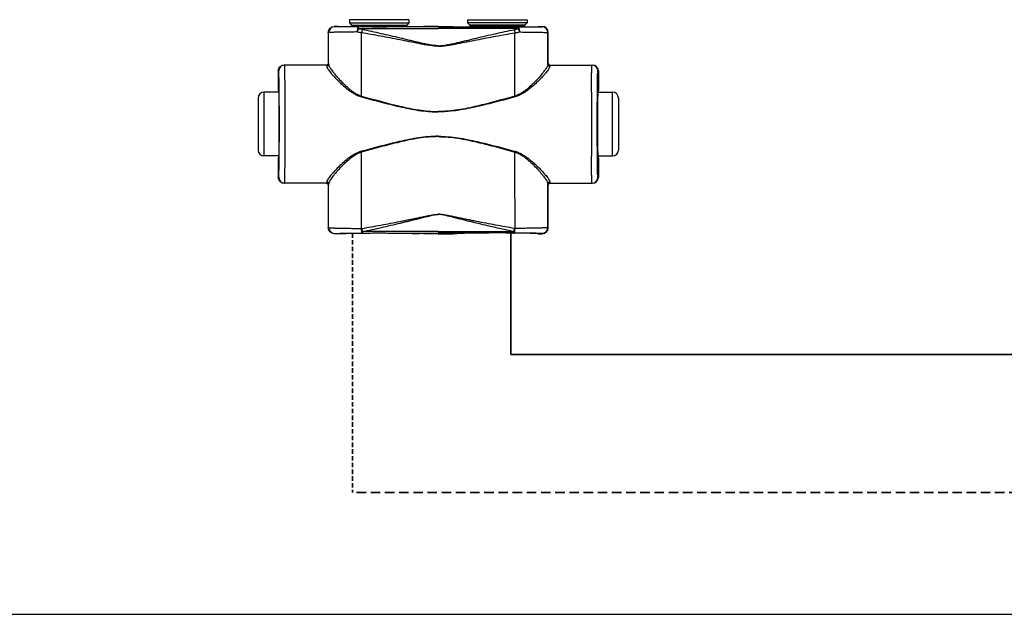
# Model space of a CAD drawing. Header units: millimetres. Extents: x 14365 to 105143, y -126377 to -22383.
# Tile 23 of 191: x 34031 to 34447, y -126377 to -126125. Entities that reach past the tile are written whole.
import ezdxf

# ---------------------------------------------------------------- set-up
doc = ezdxf.new("R2010")
doc.units = ezdxf.units.MM
doc.linetypes.add('VERDECKT', pattern=[9.525, 6.35, -3.175])
doc.linetypes.add('ČÁRKOVANÁ', pattern=[0.75, 0.5, -0.25])
for name, color, linetype, lineweight in [('UT_POTRUBI - PŘÍVOD', 1, 'Continuous', 35), ('UT_POTRUBI - ZPÁTEČKA', 5, 'ČÁRKOVANÁ', 35), ('UT_SCHÉMA_PŘÍVOD', 10, 'Continuous', 35), ('UT_SCHÉMA_ZPÁTEČKA', 172, 'VERDECKT', 35)]:
    doc.layers.add(name, color=color, linetype=linetype, lineweight=lineweight)

msp = doc.modelspace()

# ---------------------------------------------------------------- linework, layer by layer
at = {"color": 0, "linetype": 'Continuous'}
for p, q in [((34195.36, -126125.47), (34170.16, -126125.47)), ((34170.16, -126125.47), (34170.16, -126126.87)), ((34170.16, -126126.87), (34171.12, -126127.83)), ((34170.16, -126126.87), (34195.36, -126126.87)), ((34195.36, -126126.87), (34194.41, -126127.83)), ((34195.36, -126125.47), (34195.36, -126126.87)), ((34220.16, -126125.47), (34245.36, -126125.47)), ((34220.16, -126125.47), (34220.16, -126126.87)), ((34245.36, -126126.87), (34220.16, -126126.87)), ((34220.16, -126126.87), (34221.12, -126127.83)), ((34245.36, -126126.87), (34244.41, -126127.83)), ((34245.36, -126125.47), (34245.36, -126126.87)), ((34161.38, -126131), (34161.26, -126130.87)), ((34161.26, -126143.87), (34161.26, -126130.87)), ((34163.88, -126128.5), (34163.76, -126128.37)), ((34165.41, -126128.37), (34163.76, -126128.37)), ((34165.76, -126128.48), (34165.41, -126128.37)), ((34171.12, -126127.83), (34194.41, -126127.83)), ((34171.26, -126128.18), (34194.26, -126128.18)), ((34171.26, -126128.18), (34171.26, -126128.54)), ((34178.91, -126128.57), (34174.06, -126128.57)), ((34174.06, -126129.26), (34174.06, -126128.57)), ((34174.06, -126129.26), (34207.76, -126129.26)), ((34207.76, -126128.57), (34186.62, -126128.57)), ((34194.26, -126128.18), (34194.26, -126128.54)), ((34201.51, -126128.37), (34199.76, -126128.48)), ((34207.76, -126128.37), (34201.51, -126128.37)), ((34207.76, -126128.37), (34214.01, -126128.37)), ((34207.76, -126128.57), (34228.91, -126128.57)), ((34241.46, -126129.26), (34207.76, -126129.26)), ((34214.01, -126128.37), (34215.76, -126128.48)), ((34244.41, -126127.83), (34221.12, -126127.83)), ((34244.26, -126128.18), (34221.26, -126128.18)), ((34221.26, -126128.18), (34221.26, -126128.54)), ((34236.62, -126128.57), (34241.46, -126128.57)), ((34241.46, -126129.26), (34241.46, -126128.57)), ((34244.26, -126128.18), (34244.26, -126128.54)), ((34249.76, -126128.48), (34250.11, -126128.37)), ((34250.11, -126128.37), (34251.76, -126128.37)), ((34251.64, -126128.5), (34251.76, -126128.37)), ((34254.14, -126131), (34254.26, -126130.87)), ((34254.26, -126143.87), (34254.26, -126130.87)), ((34161.26, -126143.87), (34161.37, -126143.87)), ((34254.26, -126143.87), (34254.16, -126143.87)), ((34140.27, -126147.17), (34140.06, -126147.17)), ((34140.06, -126147.17), (34140.06, -126155.32)), ((34160.57, -126144.67), (34142.56, -126144.67)), ((34254.96, -126144.67), (34272.96, -126144.67)), ((34275.25, -126147.17), (34275.46, -126147.17)), ((34275.46, -126147.17), (34275.46, -126155.32)), ((34140.31, -126156.17), (34134.06, -126156.17)), ((34134.06, -126183.17), (34134.06, -126156.17)), ((34140.06, -126155.32), (34140.27, -126155.67)), ((34140.46, -126155.69), (34140.46, -126155.67)), ((34275.07, -126155.69), (34275.07, -126155.67)), ((34275.21, -126156.17), (34281.46, -126156.17)), ((34275.46, -126155.32), (34275.25, -126155.67)), ((34281.46, -126183.17), (34281.46, -126156.17)), ((34131.56, -126158.67), (34131.56, -126180.67)), ((34283.96, -126158.67), (34283.96, -126180.67)), ((34140.31, -126183.17), (34134.06, -126183.17)), ((34140.27, -126183.67), (34140.06, -126184.02)), ((34140.06, -126184.02), (34140.06, -126192.17)), ((34140.46, -126183.68), (34140.46, -126183.66)), ((34275.07, -126183.68), (34275.07, -126183.66)), ((34275.21, -126183.17), (34281.46, -126183.17)), ((34275.25, -126183.67), (34275.46, -126184.02)), ((34275.46, -126184.02), (34275.46, -126192.17)), ((34140.06, -126192.17), (34140.27, -126192.17)), ((34275.46, -126192.17), (34275.25, -126192.17)), ((34160.57, -126194.67), (34142.56, -126194.67)), ((34161.37, -126195.47), (34161.26, -126195.47)), ((34161.26, -126213.57), (34161.26, -126195.47)), ((34254.16, -126195.47), (34254.26, -126195.47)), ((34254.26, -126213.57), (34254.26, -126195.47)), ((34254.96, -126194.67), (34272.96, -126194.67)), ((34161.26, -126213.57), (34161.38, -126213.46)), ((34175.3, -126213.83), (34175.48, -126213.83)), ((34240.22, -126213.83), (34240.04, -126213.83)), ((34254.26, -126213.57), (34254.14, -126213.46)), ((34163.76, -126216.07), (34163.88, -126215.96)), ((34165.41, -126216.07), (34163.76, -126216.07)), ((34165.76, -126215.97), (34165.41, -126216.07)), ((34175.63, -126215.89), (34175.81, -126215.89)), ((34207.76, -126215.14), (34175.81, -126215.14)), ((34175.81, -126215.89), (34175.81, -126215.14)), ((34175.81, -126215.89), (34177.07, -126215.89)), ((34188.46, -126215.89), (34207.76, -126215.89)), ((34201.51, -126216.07), (34199.76, -126215.97)), ((34207.76, -126216.07), (34201.51, -126216.07)), ((34207.76, -126215.14), (34239.72, -126215.14)), ((34227.07, -126215.89), (34207.76, -126215.89)), ((34207.76, -126216.07), (34214.01, -126216.07)), ((34214.01, -126216.07), (34215.76, -126215.97)), ((34239.72, -126215.89), (34238.46, -126215.89)), ((34239.72, -126215.89), (34239.72, -126215.14)), ((34239.89, -126215.89), (34239.72, -126215.89)), ((34249.76, -126215.97), (34250.11, -126216.07)), ((34250.11, -126216.07), (34251.76, -126216.07)), ((34251.76, -126216.07), (34251.64, -126215.96))]:
    msp.add_line(p, q, dxfattribs=at)
at = {"ltscale": 8}
msp.add_line((31841.29, -126377.19), (105085.12, -126377.19), dxfattribs=at)
at = {"color": 0, "linetype": 'Continuous'}
for centre, radius, start, end in [((34163.88, -126131), 2.5, 90.0025, 179.9975), ((34170.76, -126128.18), 0.5, 0, 45), ((34194.76, -126128.18), 0.5, 135, 180), ((34220.76, -126128.18), 0.5, 0, 45), ((34244.76, -126128.18), 0.5, 135, 180), ((34251.64, -126131), 2.5, 0.0025, 89.9975), ((34160.57, -126143.87), 0.8, 270.0036, 359.9972), ((34254.96, -126143.87), 0.8, 180.0028, 269.9964), ((34142.77, -126147.17), 2.5, 90.0022, 180.0011), ((34272.75, -126147.17), 2.5, 359.9989, 89.9978), ((34134.06, -126158.67), 2.5, 90, 180), ((31700.6, -126169.67), 2442.41, 359.68325, 0.31675), ((36714.92, -126169.67), 2442.41, 179.68325, 180.31675), ((34281.46, -126158.67), 2.5, 0, 90), ((34134.06, -126180.67), 2.5, 180, 270), ((34281.46, -126180.67), 2.5, 270, 0), ((34142.77, -126192.17), 2.5, 179.9989, 269.9978), ((34272.75, -126192.17), 2.5, 270.0022, 0.0011), ((34160.57, -126195.47), 0.8, 0.0028, 89.9964), ((34254.96, -126195.47), 0.8, 90.0036, 179.9972), ((34163.88, -126213.46), 2.5, 180.0025, 269.9975), ((34251.64, -126213.46), 2.5, 270.0025, 359.9975)]:
    msp.add_arc(centre, radius, start, end, dxfattribs=at)
at = {"color": 0, "linetype": 'Continuous', "extrusion": (0, 0, -1)}
for centre, major_axis, ratio, start_param, end_param in [((34163.76, -126130.87), (-1.77, 1.77), 0.999973, -0.785384, 0.785384), ((34182.76, -126128.48), (-17, 0), 0.005236, 4.941076, 6.283185), ((34182.76, -126128.48), (-17, 0), 0.005236, 3.141593, 4.483702), ((34160.46, -126143.87), (-0.8, 0), 0.999986, -3.141593, -1.659157), ((34142.56, -126147.17), (-2.5, 0), 0.999945, 0, 1.570796), ((34140.27, -126169.67), (0, 14), 0.010472, 0, 3.141593), ((34142.56, -126192.17), (-2.5, 0), 0.999945, -1.570796, 0), ((34160.46, -126195.47), (0.8, 0), 0.999986, -1.395381, 0), ((34163.76, -126213.57), (1.77, 1.77), 0.999973, -3.926977, -2.356208), ((34182.76, -126215.97), (-17, 0), 0.005236, 0, 1.229157), ((34182.76, -126215.97), (-17, 0), 0.005236, 1.912436, 3.141593)]:
    msp.add_ellipse(centre, major_axis=major_axis, ratio=ratio, start_param=start_param, end_param=end_param, dxfattribs=at)
at = {"color": 0, "linetype": 'Continuous'}
for centre, major_axis, ratio, start_param, end_param in [((34232.76, -126128.48), (17, 0), 0.005236, 3.141593, 4.483702), ((34232.76, -126128.48), (17, 0), 0.005236, 4.941076, 6.283185), ((34251.76, -126130.87), (1.77, 1.77), 0.999973, -0.785384, 0.785384), ((34255.06, -126143.87), (0.8, 0), 0.999986, -3.141593, -1.659157), ((34272.96, -126147.17), (2.5, 0), 0.999945, 0, 1.570796), ((34275.25, -126169.67), (0, 14), 0.010472, 0, 3.141593), ((34272.96, -126192.17), (2.5, 0), 0.999945, -1.570796, 0), ((34255.06, -126195.47), (-0.8, 0), 0.999986, -1.395381, 0), ((34251.76, -126213.57), (-1.77, 1.77), 0.999973, -3.926977, -2.356208), ((34232.76, -126215.97), (17, 0), 0.005236, 1.912436, 3.141593), ((34232.76, -126215.97), (17, 0), 0.005236, 0, 1.229157)]:
    msp.add_ellipse(centre, major_axis=major_axis, ratio=ratio, start_param=start_param, end_param=end_param, dxfattribs=at)
for points, knots in [([(34173.45, -126130.68), (34172.61, -126130.69), (34171, -126130.7), (34169.04, -126130.72), (34167.57, -126130.74), (34166.57, -126130.76), (34165.64, -126130.77), (34164.79, -126130.79), (34164.03, -126130.81), (34163.35, -126130.84), (34162.78, -126130.86), (34162.36, -126130.88), (34162.07, -126130.9), (34161.89, -126130.91), (34161.74, -126130.93), (34161.62, -126130.94), (34161.52, -126130.95), (34161.45, -126130.97), (34161.41, -126130.98), (34161.39, -126130.99), (34161.38, -126131)], [0, 0, 0, 0, 0.207034, 0.39928, 0.488214, 0.57154, 0.648707, 0.71921, 0.782588, 0.838437, 0.886403, 0.926186, 0.942933, 0.957549, 0.970012, 0.98031, 0.988432, 0.994377, 0.998178, 1, 1, 1, 1]), ([(34161.39, -126144.41), (34161.39, -126143.29), (34161.39, -126138.82), (34161.39, -126134.35), (34161.38, -126131)], [0, 0, 0, 0, 0.250733, 1, 1, 1, 1]), ([(34174.06, -126128.57), (34173.36, -126128.56), (34172, -126128.56), (34170.34, -126128.56), (34169.1, -126128.55), (34168.25, -126128.55), (34167.47, -126128.54), (34166.75, -126128.54), (34166.11, -126128.54), (34165.54, -126128.53), (34165.06, -126128.53), (34164.7, -126128.52), (34164.46, -126128.52), (34164.31, -126128.51), (34164.19, -126128.51), (34164.08, -126128.51), (34164.01, -126128.51), (34163.96, -126128.5), (34163.94, -126128.5), (34163.92, -126128.5), (34163.9, -126128.5), (34163.89, -126128.5), (34163.88, -126128.5), (34163.88, -126128.5)], [0, 0, 0, 0, 0.207653, 0.400343, 0.489423, 0.572844, 0.650059, 0.720565, 0.783909, 0.839692, 0.887568, 0.927242, 0.943927, 0.958477, 0.970869, 0.981088, 0.989117, 0.992306, 0.994945, 0.997032, 0.998568, 0.999554, 1, 1, 1, 1]), ([(34174.06, -126128.57), (34173.97, -126128.57), (34173.87, -126128.68), (34173.79, -126128.81), (34173.72, -126128.96), (34173.65, -126129.19), (34173.57, -126129.5), (34173.51, -126129.86), (34173.47, -126130.26), (34173.45, -126130.54), (34173.45, -126130.68)], [0, 0, 0, 0, 0.117156, 0.161001, 0.211236, 0.330442, 0.472834, 0.634922, 0.812344, 1, 1, 1, 1]), ([(34174.06, -126129.26), (34173.94, -126129.47), (34173.71, -126129.93), (34173.53, -126130.42), (34173.45, -126130.68)], [0, 0, 0, 0, 0.464895, 1, 1, 1, 1]), ([(34175.31, -126131.04), (34175.15, -126131.02), (34174.52, -126130.93), (34173.9, -126130.8), (34173.45, -126130.68)], [0, 0, 0, 0, 0.252579, 1, 1, 1, 1]), ([(34175.63, -126129.71), (34175.5, -126129.68), (34174.97, -126129.56), (34174.44, -126129.4), (34174.06, -126129.26)], [0, 0, 0, 0, 0.253704, 1, 1, 1, 1]), ([(34175.63, -126129.71), (34175.57, -126129.91), (34175.45, -126130.35), (34175.35, -126130.8), (34175.31, -126131.04)], [0, 0, 0, 0, 0.464569, 1, 1, 1, 1]), ([(34207.76, -126136.68), (34207.76, -126136.68), (34207.07, -126136.68), (34205.69, -126136.6), (34203.64, -126136.32), (34201.6, -126135.97), (34198.89, -126135.47), (34195.52, -126134.8), (34191.47, -126134.01), (34187.43, -126133.22), (34183.39, -126132.46), (34179.35, -126131.73), (34176.66, -126131.27), (34175.31, -126131.04)], [0.5000015, 0.5000015, 0.5000015, 0.5000015, 0.500002, 0.5313979, 0.5627848, 0.5941575, 0.6255147, 0.6881766, 0.7507583, 0.8132458, 0.8756245, 0.9378805, 1, 1, 1, 1]), ([(34175.32, -126157.82), (34175.32, -126155.58), (34175.32, -126146.65), (34175.31, -126137.73), (34175.31, -126131.04)], [0, 0, 0, 0, 0.250952, 1, 1, 1, 1]), ([(34207.76, -126136.5), (34207.76, -126136.5), (34207.42, -126136.5), (34206.73, -126136.48), (34205.35, -126136.34), (34203.65, -126136.06), (34201.63, -126135.64), (34199.62, -126135.18), (34197.61, -126134.71), (34194.94, -126134.07), (34191.6, -126133.27), (34187.61, -126132.33), (34183.61, -126131.41), (34179.63, -126130.53), (34176.96, -126129.98), (34175.63, -126129.71)], [0.499995, 0.499995, 0.499995, 0.499995, 0.4999958, 0.5157333, 0.5314718, 0.5629204, 0.5943483, 0.6257534, 0.6571339, 0.6884877, 0.7511054, 0.813586, 0.8759088, 0.9380534, 1, 1, 1, 1]), ([(34186.62, -126128.57), (34185.98, -126128.57), (34184.69, -126128.59), (34182.76, -126128.61), (34180.83, -126128.59), (34179.55, -126128.57), (34178.91, -126128.57)], [0, 0, 0, 0, 0.248355, 0.5, 0.751645, 1, 1, 1, 1]), ([(34207.76, -126136.5), (34207.76, -126136.5), (34208.11, -126136.5), (34208.8, -126136.48), (34210.17, -126136.34), (34211.87, -126136.06), (34213.89, -126135.64), (34215.91, -126135.18), (34217.91, -126134.71), (34220.59, -126134.07), (34223.92, -126133.27), (34227.92, -126132.33), (34231.91, -126131.41), (34235.9, -126130.53), (34238.56, -126129.98), (34239.89, -126129.71)], [0.499995, 0.499995, 0.499995, 0.499995, 0.4999958, 0.5157333, 0.5314718, 0.5629204, 0.5943483, 0.6257534, 0.6571339, 0.6884877, 0.7511054, 0.813586, 0.8759088, 0.9380534, 1, 1, 1, 1]), ([(34207.76, -126136.68), (34207.76, -126136.68), (34208.45, -126136.68), (34209.83, -126136.6), (34211.88, -126136.32), (34213.92, -126135.97), (34216.63, -126135.47), (34220.01, -126134.8), (34224.05, -126134.01), (34228.1, -126133.22), (34232.14, -126132.46), (34236.17, -126131.73), (34238.87, -126131.27), (34240.21, -126131.04)], [0.5000015, 0.5000015, 0.5000015, 0.5000015, 0.500002, 0.5313979, 0.5627848, 0.5941575, 0.6255147, 0.6881766, 0.7507583, 0.8132458, 0.8756245, 0.9378805, 1, 1, 1, 1]), ([(34228.91, -126128.57), (34229.55, -126128.57), (34230.83, -126128.59), (34232.76, -126128.61), (34234.69, -126128.59), (34235.98, -126128.57), (34236.62, -126128.57)], [0, 0, 0, 0, 0.248355, 0.5, 0.751645, 1, 1, 1, 1]), ([(34239.89, -126129.71), (34240.03, -126129.68), (34240.56, -126129.56), (34241.08, -126129.4), (34241.46, -126129.26)], [0, 0, 0, 0, 0.253704, 1, 1, 1, 1]), ([(34239.89, -126129.71), (34239.95, -126129.91), (34240.07, -126130.35), (34240.17, -126130.8), (34240.21, -126131.04)], [0, 0, 0, 0, 0.464569, 1, 1, 1, 1]), ([(34240.2, -126157.82), (34240.2, -126155.58), (34240.2, -126146.65), (34240.21, -126137.73), (34240.21, -126131.04)], [0, 0, 0, 0, 0.250952, 1, 1, 1, 1]), ([(34240.21, -126131.04), (34240.37, -126131.02), (34241, -126130.93), (34241.62, -126130.8), (34242.08, -126130.68)], [0, 0, 0, 0, 0.252579, 1, 1, 1, 1]), ([(34241.46, -126128.57), (34242.17, -126128.56), (34243.53, -126128.56), (34245.19, -126128.56), (34246.42, -126128.55), (34247.27, -126128.55), (34248.06, -126128.54), (34248.77, -126128.54), (34249.42, -126128.54), (34249.98, -126128.53), (34250.47, -126128.53), (34250.82, -126128.52), (34251.06, -126128.52), (34251.21, -126128.51), (34251.34, -126128.51), (34251.44, -126128.51), (34251.51, -126128.51), (34251.56, -126128.5), (34251.59, -126128.5), (34251.61, -126128.5), (34251.62, -126128.5), (34251.63, -126128.5), (34251.64, -126128.5), (34251.64, -126128.5)], [0, 0, 0, 0, 0.207653, 0.400343, 0.489423, 0.572844, 0.650059, 0.720565, 0.783909, 0.839692, 0.887568, 0.927242, 0.943927, 0.958477, 0.970869, 0.981088, 0.989117, 0.992306, 0.994945, 0.997032, 0.998568, 0.999554, 1, 1, 1, 1]), ([(34241.46, -126128.57), (34241.55, -126128.57), (34241.65, -126128.68), (34241.73, -126128.81), (34241.8, -126128.96), (34241.88, -126129.19), (34241.95, -126129.5), (34242.01, -126129.86), (34242.06, -126130.26), (34242.07, -126130.54), (34242.08, -126130.68)], [0, 0, 0, 0, 0.117156, 0.161001, 0.211236, 0.330442, 0.472834, 0.634922, 0.812344, 1, 1, 1, 1]), ([(34241.46, -126129.26), (34241.59, -126129.47), (34241.82, -126129.93), (34241.99, -126130.42), (34242.08, -126130.68)], [0, 0, 0, 0, 0.464895, 1, 1, 1, 1]), ([(34242.08, -126130.68), (34242.91, -126130.69), (34244.52, -126130.7), (34246.48, -126130.72), (34247.95, -126130.74), (34248.95, -126130.76), (34249.88, -126130.77), (34250.73, -126130.79), (34251.5, -126130.81), (34252.17, -126130.84), (34252.75, -126130.86), (34253.17, -126130.88), (34253.45, -126130.9), (34253.63, -126130.91), (34253.78, -126130.93), (34253.9, -126130.94), (34254, -126130.95), (34254.07, -126130.97), (34254.11, -126130.98), (34254.14, -126130.99), (34254.14, -126131)], [0, 0, 0, 0, 0.207034, 0.39928, 0.488214, 0.57154, 0.648707, 0.71921, 0.782588, 0.838437, 0.886403, 0.926186, 0.942933, 0.957549, 0.970012, 0.98031, 0.988432, 0.994377, 0.998178, 1, 1, 1, 1]), ([(34254.13, -126144.41), (34254.13, -126143.29), (34254.13, -126138.82), (34254.14, -126134.35), (34254.14, -126131)], [0, 0, 0, 0, 0.250733, 1, 1, 1, 1]), ([(34161.37, -126143.87), (34161.37, -126143.87), (34161.37, -126143.88), (34161.37, -126143.88), (34161.37, -126143.89), (34161.37, -126143.92), (34161.38, -126143.96), (34161.38, -126144.01), (34161.38, -126144.09), (34161.39, -126144.18), (34161.39, -126144.29), (34161.39, -126144.37), (34161.39, -126144.41)], [0, 0, 0, 0, 0.005057, 0.017214, 0.037015, 0.06455, 0.142921, 0.252392, 0.392925, 0.564459, 0.766871, 1, 1, 1, 1]), ([(34254.16, -126143.87), (34254.16, -126143.87), (34254.15, -126143.88), (34254.15, -126143.88), (34254.15, -126143.89), (34254.15, -126143.92), (34254.15, -126143.96), (34254.14, -126144.01), (34254.14, -126144.09), (34254.14, -126144.18), (34254.13, -126144.29), (34254.13, -126144.37), (34254.13, -126144.41)], [0, 0, 0, 0, 0.005057, 0.017214, 0.037015, 0.06455, 0.142921, 0.252392, 0.392925, 0.564459, 0.766871, 1, 1, 1, 1]), ([(34140.46, -126155.67), (34140.45, -126155.04), (34140.44, -126153.85), (34140.42, -126152.41), (34140.41, -126151.36), (34140.4, -126150.65), (34140.39, -126150.01), (34140.37, -126149.43), (34140.36, -126148.91), (34140.35, -126148.46), (34140.34, -126148.08), (34140.33, -126147.8), (34140.32, -126147.61), (34140.31, -126147.5), (34140.3, -126147.4), (34140.3, -126147.32), (34140.29, -126147.26), (34140.29, -126147.21), (34140.28, -126147.19), (34140.28, -126147.17), (34140.27, -126147.17)], [0, 0, 0, 0, 0.221931, 0.420259, 0.509783, 0.592499, 0.668149, 0.736495, 0.797321, 0.850436, 0.895675, 0.932895, 0.948462, 0.961984, 0.973451, 0.982856, 0.990196, 0.99547, 0.998697, 1, 1, 1, 1]), ([(34142.97, -126156.17), (34142.96, -126155.33), (34142.95, -126153.74), (34142.94, -126151.8), (34142.92, -126150.38), (34142.91, -126149.43), (34142.9, -126148.55), (34142.88, -126147.76), (34142.87, -126147.06), (34142.86, -126146.44), (34142.85, -126145.92), (34142.83, -126145.54), (34142.82, -126145.28), (34142.82, -126145.12), (34142.81, -126144.99), (34142.8, -126144.88), (34142.79, -126144.79), (34142.79, -126144.73), (34142.78, -126144.69), (34142.78, -126144.68), (34142.77, -126144.67), (34142.77, -126144.67)], [0, 0, 0, 0, 0.218984, 0.416191, 0.505653, 0.588551, 0.664564, 0.733396, 0.794781, 0.848478, 0.894279, 0.932006, 0.947796, 0.961515, 0.973152, 0.982695, 0.990138, 0.995479, 0.998726, 0.999584, 1, 1, 1, 1]), ([(34160.57, -126144.67), (34160.57, -126144.67), (34160.57, -126144.68), (34160.57, -126144.68), (34160.57, -126144.69), (34160.57, -126144.72), (34160.58, -126144.75), (34160.58, -126144.81), (34160.58, -126144.88), (34160.59, -126144.97), (34160.59, -126145.08), (34160.59, -126145.15), (34160.59, -126145.19)], [0, 0, 0, 0, 0.005122, 0.017304, 0.037118, 0.064661, 0.143035, 0.252499, 0.393016, 0.564526, 0.766907, 1, 1, 1, 1]), ([(34161.39, -126144.41), (34161.39, -126144.51), (34161.35, -126144.72), (34161.17, -126144.98), (34160.91, -126145.15), (34160.7, -126145.19), (34160.59, -126145.19)], [0, 0, 0, 0, 0.247572, 0.496581, 0.747591, 1, 1, 1, 1]), ([(34160.59, -126145.19), (34160.6, -126145.26), (34160.62, -126145.4), (34160.69, -126145.62), (34160.8, -126145.87), (34161.01, -126146.26), (34161.37, -126146.8), (34161.9, -126147.5), (34162.54, -126148.29), (34163.57, -126149.47), (34165.08, -126151.05), (34167.12, -126153.02), (34169.03, -126154.66), (34170.73, -126155.92), (34172.58, -126157.13), (34174.13, -126157.86), (34175.22, -126158.15)], [0, 0, 0, 0, 0.009694, 0.02127, 0.034861, 0.050494, 0.087694, 0.13227, 0.183417, 0.240322, 0.368483, 0.511765, 0.666448, 0.747227, 0.829948, 1, 1, 1, 1]), ([(34161.39, -126144.41), (34161.4, -126144.48), (34161.42, -126144.62), (34161.48, -126144.86), (34161.59, -126145.11), (34161.79, -126145.52), (34162.12, -126146.08), (34162.62, -126146.81), (34163.23, -126147.62), (34164.2, -126148.83), (34165.62, -126150.45), (34167.55, -126152.47), (34169.36, -126154.16), (34170.98, -126155.48), (34172.76, -126156.74), (34174.26, -126157.51), (34175.32, -126157.82)], [0, 0, 0, 0, 0.010286, 0.022433, 0.036551, 0.052653, 0.090607, 0.135698, 0.187142, 0.244158, 0.372094, 0.514728, 0.6685, 0.748767, 0.830965, 1, 1, 1, 1]), ([(34254.13, -126144.41), (34254.13, -126144.48), (34254.11, -126144.62), (34254.04, -126144.86), (34253.94, -126145.11), (34253.74, -126145.52), (34253.4, -126146.08), (34252.9, -126146.81), (34252.29, -126147.62), (34251.32, -126148.83), (34249.9, -126150.45), (34247.97, -126152.47), (34246.16, -126154.16), (34244.54, -126155.48), (34242.76, -126156.74), (34241.27, -126157.51), (34240.2, -126157.82)], [0, 0, 0, 0, 0.010286, 0.022433, 0.036551, 0.052653, 0.090607, 0.135698, 0.187142, 0.244158, 0.372094, 0.514728, 0.6685, 0.748767, 0.830965, 1, 1, 1, 1]), ([(34254.93, -126145.19), (34254.93, -126145.26), (34254.91, -126145.4), (34254.83, -126145.62), (34254.72, -126145.87), (34254.51, -126146.26), (34254.16, -126146.8), (34253.63, -126147.5), (34252.98, -126148.29), (34251.95, -126149.47), (34250.45, -126151.05), (34248.41, -126153.02), (34246.49, -126154.66), (34244.8, -126155.92), (34242.94, -126157.13), (34241.4, -126157.86), (34240.3, -126158.15)], [0, 0, 0, 0, 0.009694, 0.02127, 0.034861, 0.050494, 0.087694, 0.13227, 0.183417, 0.240322, 0.368483, 0.511765, 0.666448, 0.747227, 0.829948, 1, 1, 1, 1]), ([(34254.13, -126144.41), (34254.13, -126144.51), (34254.17, -126144.72), (34254.35, -126144.98), (34254.62, -126145.15), (34254.83, -126145.19), (34254.93, -126145.19)], [0, 0, 0, 0, 0.247572, 0.496581, 0.747591, 1, 1, 1, 1]), ([(34254.96, -126144.67), (34254.96, -126144.67), (34254.95, -126144.68), (34254.95, -126144.68), (34254.95, -126144.69), (34254.95, -126144.72), (34254.95, -126144.75), (34254.94, -126144.81), (34254.94, -126144.88), (34254.94, -126144.97), (34254.93, -126145.08), (34254.93, -126145.15), (34254.93, -126145.19)], [0, 0, 0, 0, 0.005122, 0.017304, 0.037118, 0.064661, 0.143035, 0.252499, 0.393016, 0.564526, 0.766907, 1, 1, 1, 1]), ([(34272.55, -126156.17), (34272.56, -126155.33), (34272.57, -126153.74), (34272.59, -126151.8), (34272.6, -126150.38), (34272.61, -126149.43), (34272.63, -126148.55), (34272.64, -126147.76), (34272.65, -126147.06), (34272.66, -126146.44), (34272.68, -126145.92), (34272.69, -126145.54), (34272.7, -126145.28), (34272.71, -126145.12), (34272.71, -126144.99), (34272.72, -126144.88), (34272.73, -126144.79), (34272.74, -126144.73), (34272.74, -126144.69), (34272.75, -126144.68), (34272.75, -126144.67), (34272.75, -126144.67)], [0, 0, 0, 0, 0.218984, 0.416191, 0.505653, 0.588551, 0.664564, 0.733396, 0.794781, 0.848478, 0.894279, 0.932006, 0.947796, 0.961515, 0.973152, 0.982695, 0.990138, 0.995479, 0.998726, 0.999584, 1, 1, 1, 1]), ([(34275.07, -126155.67), (34275.07, -126155.04), (34275.08, -126153.85), (34275.1, -126152.41), (34275.11, -126151.36), (34275.13, -126150.65), (34275.14, -126150.01), (34275.15, -126149.43), (34275.16, -126148.91), (34275.17, -126148.46), (34275.19, -126148.08), (34275.2, -126147.8), (34275.21, -126147.61), (34275.21, -126147.5), (34275.22, -126147.4), (34275.22, -126147.32), (34275.23, -126147.26), (34275.24, -126147.21), (34275.24, -126147.19), (34275.25, -126147.17), (34275.25, -126147.17)], [0, 0, 0, 0, 0.221931, 0.420259, 0.509783, 0.592499, 0.668149, 0.736495, 0.797321, 0.850436, 0.895675, 0.932895, 0.948462, 0.961984, 0.973451, 0.982856, 0.990196, 0.99547, 0.998697, 1, 1, 1, 1]), ([(34140.46, -126183.66), (34140.47, -126181.47), (34140.5, -126176.81), (34140.51, -126169.68), (34140.5, -126162.54), (34140.47, -126157.88), (34140.46, -126155.69)], [0, 0, 0, 0, 0.235226, 0.499987, 0.764754, 1, 1, 1, 1]), ([(34275.07, -126183.66), (34275.05, -126181.47), (34275.02, -126176.81), (34275.01, -126169.68), (34275.02, -126162.54), (34275.05, -126157.88), (34275.07, -126155.69)], [0, 0, 0, 0, 0.235226, 0.499987, 0.764754, 1, 1, 1, 1]), ([(34175.32, -126157.82), (34175.32, -126157.85), (34175.28, -126157.96), (34175.25, -126158.07), (34175.22, -126158.15)], [0, 0, 0, 0, 0.258378, 1, 1, 1, 1]), ([(34175.22, -126158.15), (34177.88, -126158.87), (34181.89, -126159.94), (34187.24, -126161.31), (34191.28, -126162.28), (34195.35, -126163.16), (34199.45, -126163.89), (34202.9, -126164.3), (34205.68, -126164.48), (34207.07, -126164.51), (34207.76, -126164.51), (34207.76, -126164.51)], [0, 0, 0, 0, 0.1245061, 0.1869228, 0.2494269, 0.3120016, 0.3746311, 0.4372993, 0.4686472, 0.4999998, 0.5, 0.5, 0.5, 0.5]), ([(34175.32, -126157.82), (34177.98, -126158.56), (34181.96, -126159.66), (34187.3, -126161.07), (34191.32, -126162.07), (34195.38, -126162.97), (34199.47, -126163.72), (34202.91, -126164.15), (34205.68, -126164.33), (34207.07, -126164.36), (34207.76, -126164.36), (34207.76, -126164.36)], [0, 0, 0, 0, 0.1244767, 0.1868883, 0.2493924, 0.3119715, 0.3746087, 0.437287, 0.4686409, 0.4999998, 0.5, 0.5, 0.5, 0.5]), ([(34240.2, -126157.82), (34237.55, -126158.56), (34233.56, -126159.66), (34228.23, -126161.07), (34224.2, -126162.07), (34220.15, -126162.97), (34216.06, -126163.72), (34212.61, -126164.15), (34209.84, -126164.33), (34208.46, -126164.36), (34207.76, -126164.36), (34207.76, -126164.36)], [0, 0, 0, 0, 0.1244767, 0.1868883, 0.2493924, 0.3119715, 0.3746087, 0.437287, 0.4686409, 0.4999998, 0.5, 0.5, 0.5, 0.5]), ([(34240.3, -126158.15), (34237.64, -126158.87), (34233.64, -126159.94), (34228.28, -126161.31), (34224.24, -126162.28), (34220.17, -126163.16), (34216.07, -126163.89), (34212.62, -126164.3), (34209.85, -126164.48), (34208.46, -126164.51), (34207.76, -126164.51), (34207.76, -126164.51)], [0, 0, 0, 0, 0.1245061, 0.1869228, 0.2494269, 0.3120016, 0.3746311, 0.4372993, 0.4686472, 0.4999998, 0.5, 0.5, 0.5, 0.5]), ([(34240.2, -126157.82), (34240.21, -126157.85), (34240.24, -126157.96), (34240.28, -126158.07), (34240.3, -126158.15)], [0, 0, 0, 0, 0.258378, 1, 1, 1, 1]), ([(34207.76, -126174.84), (34206.37, -126174.84), (34203.59, -126174.96), (34199.45, -126175.46), (34195.35, -126176.19), (34191.28, -126177.07), (34187.24, -126178.04), (34181.89, -126179.41), (34177.88, -126180.48), (34175.22, -126181.2)], [0.5, 0.5, 0.5, 0.5, 0.5626889, 0.6253582, 0.6879892, 0.7505657, 0.8130716, 0.8754902, 1, 1, 1, 1]), ([(34207.76, -126174.99), (34206.37, -126174.99), (34203.6, -126175.11), (34199.47, -126175.63), (34195.38, -126176.38), (34191.32, -126177.28), (34187.3, -126178.28), (34181.96, -126179.69), (34177.98, -126180.79), (34175.32, -126181.53)], [0.5, 0.5, 0.5, 0.5, 0.5627005, 0.6253799, 0.6880187, 0.7505997, 0.8131057, 0.8755193, 1, 1, 1, 1]), ([(34207.76, -126174.84), (34209.15, -126174.84), (34211.93, -126174.96), (34216.07, -126175.46), (34220.17, -126176.19), (34224.24, -126177.07), (34228.28, -126178.04), (34233.64, -126179.41), (34237.64, -126180.48), (34240.3, -126181.2)], [0.5, 0.5, 0.5, 0.5, 0.5626889, 0.6253582, 0.6879892, 0.7505657, 0.8130716, 0.8754902, 1, 1, 1, 1]), ([(34207.76, -126174.99), (34209.15, -126174.99), (34211.92, -126175.11), (34216.06, -126175.63), (34220.15, -126176.38), (34224.2, -126177.28), (34228.23, -126178.28), (34233.56, -126179.69), (34237.55, -126180.79), (34240.2, -126181.53)], [0.5, 0.5, 0.5, 0.5, 0.5627005, 0.6253799, 0.6880187, 0.7505997, 0.8131057, 0.8755193, 1, 1, 1, 1]), ([(34175.22, -126181.2), (34174.13, -126181.49), (34172.58, -126182.22), (34170.73, -126183.43), (34169.03, -126184.69), (34167.12, -126186.33), (34165.08, -126188.3), (34163.57, -126189.88), (34162.54, -126191.06), (34161.9, -126191.84), (34161.37, -126192.55), (34161.01, -126193.09), (34160.8, -126193.48), (34160.69, -126193.73), (34160.62, -126193.95), (34160.6, -126194.09), (34160.59, -126194.16)], [0, 0, 0, 0, 0.170052, 0.252774, 0.333553, 0.488235, 0.631517, 0.759678, 0.816583, 0.86773, 0.912306, 0.949506, 0.965139, 0.978731, 0.990306, 1, 1, 1, 1]), ([(34175.32, -126181.53), (34174.26, -126181.84), (34172.76, -126182.61), (34170.98, -126183.87), (34169.36, -126185.18), (34167.55, -126186.88), (34165.62, -126188.89), (34164.2, -126190.52), (34163.23, -126191.73), (34162.62, -126192.54), (34162.12, -126193.27), (34161.79, -126193.83), (34161.59, -126194.23), (34161.48, -126194.49), (34161.42, -126194.72), (34161.4, -126194.87), (34161.39, -126194.94)], [0, 0, 0, 0, 0.169036, 0.251233, 0.3315, 0.485272, 0.627906, 0.755842, 0.812858, 0.864302, 0.909393, 0.947347, 0.963449, 0.977567, 0.989714, 1, 1, 1, 1]), ([(34175.32, -126181.53), (34175.32, -126181.5), (34175.28, -126181.39), (34175.25, -126181.28), (34175.22, -126181.2)], [0, 0, 0, 0, 0.258378, 1, 1, 1, 1]), ([(34175.3, -126213.83), (34175.31, -126211.15), (34175.32, -126200.39), (34175.32, -126189.62), (34175.32, -126181.53)], [0, 0, 0, 0, 0.248459, 1, 1, 1, 1]), ([(34240.2, -126181.53), (34240.21, -126181.5), (34240.24, -126181.39), (34240.28, -126181.28), (34240.3, -126181.2)], [0, 0, 0, 0, 0.258378, 1, 1, 1, 1]), ([(34240.2, -126181.53), (34241.27, -126181.84), (34242.76, -126182.61), (34244.54, -126183.87), (34246.16, -126185.18), (34247.97, -126186.88), (34249.9, -126188.89), (34251.32, -126190.52), (34252.29, -126191.73), (34252.9, -126192.54), (34253.4, -126193.27), (34253.74, -126193.83), (34253.94, -126194.23), (34254.04, -126194.49), (34254.11, -126194.72), (34254.13, -126194.87), (34254.13, -126194.94)], [0, 0, 0, 0, 0.169036, 0.251233, 0.3315, 0.485272, 0.627906, 0.755842, 0.812858, 0.864302, 0.909393, 0.947347, 0.963449, 0.977567, 0.989714, 1, 1, 1, 1]), ([(34240.22, -126213.83), (34240.22, -126211.15), (34240.21, -126200.39), (34240.2, -126189.62), (34240.2, -126181.53)], [0, 0, 0, 0, 0.248459, 1, 1, 1, 1]), ([(34240.3, -126181.2), (34241.4, -126181.49), (34242.94, -126182.22), (34244.8, -126183.43), (34246.49, -126184.69), (34248.41, -126186.33), (34250.45, -126188.3), (34251.95, -126189.88), (34252.98, -126191.06), (34253.63, -126191.84), (34254.16, -126192.55), (34254.51, -126193.09), (34254.72, -126193.48), (34254.83, -126193.73), (34254.91, -126193.95), (34254.93, -126194.09), (34254.93, -126194.16)], [0, 0, 0, 0, 0.170052, 0.252774, 0.333553, 0.488235, 0.631517, 0.759678, 0.816583, 0.86773, 0.912306, 0.949506, 0.965139, 0.978731, 0.990306, 1, 1, 1, 1]), ([(34140.27, -126192.17), (34140.28, -126192.17), (34140.28, -126192.16), (34140.29, -126192.13), (34140.29, -126192.09), (34140.3, -126192.03), (34140.3, -126191.95), (34140.31, -126191.85), (34140.32, -126191.73), (34140.33, -126191.55), (34140.34, -126191.27), (34140.35, -126190.88), (34140.36, -126190.43), (34140.37, -126189.92), (34140.39, -126189.34), (34140.4, -126188.69), (34140.41, -126187.99), (34140.42, -126186.94), (34140.44, -126185.5), (34140.45, -126184.3), (34140.46, -126183.68)], [0, 0, 0, 0, 0.001303, 0.00453, 0.009804, 0.017144, 0.026549, 0.038016, 0.051538, 0.067105, 0.104325, 0.149564, 0.202679, 0.263505, 0.331851, 0.407501, 0.490217, 0.579741, 0.778069, 1, 1, 1, 1]), ([(34142.77, -126194.67), (34142.77, -126194.67), (34142.78, -126194.67), (34142.78, -126194.65), (34142.79, -126194.62), (34142.79, -126194.56), (34142.8, -126194.47), (34142.81, -126194.36), (34142.82, -126194.23), (34142.82, -126194.07), (34142.83, -126193.81), (34142.85, -126193.43), (34142.86, -126192.91), (34142.87, -126192.29), (34142.88, -126191.58), (34142.9, -126190.79), (34142.91, -126189.92), (34142.92, -126188.97), (34142.94, -126187.55), (34142.95, -126185.61), (34142.96, -126184.02), (34142.97, -126183.18)], [0, 0, 0, 0, 0.000416, 0.001274, 0.004521, 0.009862, 0.017305, 0.026849, 0.038485, 0.052204, 0.067994, 0.105721, 0.151522, 0.205219, 0.266604, 0.335437, 0.411449, 0.494347, 0.58381, 0.781016, 1, 1, 1, 1]), ([(34272.75, -126194.67), (34272.75, -126194.67), (34272.75, -126194.67), (34272.74, -126194.65), (34272.74, -126194.62), (34272.73, -126194.56), (34272.72, -126194.47), (34272.71, -126194.36), (34272.71, -126194.23), (34272.7, -126194.07), (34272.69, -126193.81), (34272.68, -126193.43), (34272.66, -126192.91), (34272.65, -126192.29), (34272.64, -126191.58), (34272.63, -126190.79), (34272.61, -126189.92), (34272.6, -126188.97), (34272.59, -126187.55), (34272.57, -126185.61), (34272.56, -126184.02), (34272.55, -126183.18)], [0, 0, 0, 0, 0.000416, 0.001274, 0.004521, 0.009862, 0.017305, 0.026849, 0.038485, 0.052204, 0.067994, 0.105721, 0.151522, 0.205219, 0.266604, 0.335437, 0.411449, 0.494347, 0.58381, 0.781016, 1, 1, 1, 1]), ([(34275.25, -126192.17), (34275.25, -126192.17), (34275.24, -126192.16), (34275.24, -126192.13), (34275.23, -126192.09), (34275.22, -126192.03), (34275.22, -126191.95), (34275.21, -126191.85), (34275.21, -126191.73), (34275.2, -126191.55), (34275.19, -126191.27), (34275.17, -126190.88), (34275.16, -126190.43), (34275.15, -126189.92), (34275.14, -126189.34), (34275.13, -126188.69), (34275.11, -126187.99), (34275.1, -126186.94), (34275.08, -126185.5), (34275.07, -126184.3), (34275.07, -126183.68)], [0, 0, 0, 0, 0.001303, 0.00453, 0.009804, 0.017144, 0.026549, 0.038016, 0.051538, 0.067105, 0.104325, 0.149564, 0.202679, 0.263505, 0.331851, 0.407501, 0.490217, 0.579741, 0.778069, 1, 1, 1, 1]), ([(34160.59, -126194.16), (34160.59, -126194.2), (34160.59, -126194.27), (34160.59, -126194.38), (34160.58, -126194.47), (34160.58, -126194.54), (34160.58, -126194.6), (34160.57, -126194.63), (34160.57, -126194.65), (34160.57, -126194.66), (34160.57, -126194.67), (34160.57, -126194.67), (34160.57, -126194.67)], [0, 0, 0, 0, 0.233093, 0.435474, 0.606984, 0.747501, 0.856965, 0.935339, 0.962882, 0.982696, 0.994878, 1, 1, 1, 1]), ([(34161.39, -126194.94), (34161.39, -126194.84), (34161.35, -126194.63), (34161.17, -126194.37), (34160.91, -126194.2), (34160.7, -126194.16), (34160.59, -126194.16)], [0, 0, 0, 0, 0.247572, 0.496581, 0.747591, 1, 1, 1, 1]), ([(34161.39, -126194.94), (34161.39, -126194.98), (34161.39, -126195.06), (34161.39, -126195.17), (34161.38, -126195.26), (34161.38, -126195.33), (34161.38, -126195.39), (34161.37, -126195.43), (34161.37, -126195.45), (34161.37, -126195.46), (34161.37, -126195.47), (34161.37, -126195.47), (34161.37, -126195.47)], [0, 0, 0, 0, 0.23313, 0.435541, 0.607074, 0.747608, 0.857079, 0.93545, 0.962985, 0.982786, 0.994943, 1, 1, 1, 1]), ([(34161.38, -126213.46), (34161.38, -126211.92), (34161.39, -126205.75), (34161.39, -126199.58), (34161.39, -126194.94)], [0, 0, 0, 0, 0.248801, 1, 1, 1, 1]), ([(34254.13, -126194.94), (34254.13, -126194.84), (34254.17, -126194.63), (34254.35, -126194.37), (34254.62, -126194.2), (34254.83, -126194.16), (34254.93, -126194.16)], [0, 0, 0, 0, 0.247572, 0.496581, 0.747591, 1, 1, 1, 1]), ([(34254.14, -126213.46), (34254.14, -126211.92), (34254.14, -126205.75), (34254.13, -126199.58), (34254.13, -126194.94)], [0, 0, 0, 0, 0.248801, 1, 1, 1, 1]), ([(34254.13, -126194.94), (34254.13, -126194.98), (34254.13, -126195.06), (34254.14, -126195.17), (34254.14, -126195.26), (34254.14, -126195.33), (34254.15, -126195.39), (34254.15, -126195.43), (34254.15, -126195.45), (34254.15, -126195.46), (34254.15, -126195.47), (34254.16, -126195.47), (34254.16, -126195.47)], [0, 0, 0, 0, 0.23313, 0.435541, 0.607074, 0.747608, 0.857079, 0.93545, 0.962985, 0.982786, 0.994943, 1, 1, 1, 1]), ([(34254.93, -126194.16), (34254.93, -126194.2), (34254.93, -126194.27), (34254.94, -126194.38), (34254.94, -126194.47), (34254.94, -126194.54), (34254.95, -126194.6), (34254.95, -126194.63), (34254.95, -126194.65), (34254.95, -126194.66), (34254.95, -126194.67), (34254.96, -126194.67), (34254.96, -126194.67)], [0, 0, 0, 0, 0.233093, 0.435474, 0.606984, 0.747501, 0.856965, 0.935339, 0.962882, 0.982696, 0.994878, 1, 1, 1, 1]), ([(34175.48, -126213.83), (34176.82, -126213.61), (34179.51, -126213.15), (34183.53, -126212.42), (34187.56, -126211.66), (34190.91, -126211), (34193.6, -126210.47), (34195.61, -126210.06), (34197.63, -126209.64), (34199.65, -126209.23), (34201.66, -126208.81), (34203.35, -126208.47), (34204.7, -126208.21), (34206.05, -126207.96), (34207.08, -126207.82), (34207.76, -126207.82)], [0, 0, 0, 0, 0.0621172, 0.1243716, 0.1867502, 0.2492392, 0.2805207, 0.3118245, 0.3431487, 0.3744915, 0.4058513, 0.4372266, 0.4529199, 0.4686172, 0.5, 0.5, 0.5, 0.5]), ([(34175.81, -126215.14), (34177.13, -126214.87), (34179.79, -126214.32), (34183.77, -126213.44), (34187.75, -126212.53), (34191.07, -126211.74), (34193.72, -126211.09), (34195.72, -126210.6), (34197.71, -126210.1), (34199.71, -126209.6), (34201.7, -126209.1), (34203.37, -126208.68), (34204.71, -126208.37), (34206.05, -126208.07), (34207.08, -126207.9), (34207.76, -126207.9)], [0, 0, 0, 0, 0.0619437, 0.1240868, 0.1864104, 0.2488944, 0.2801902, 0.3115184, 0.3428764, 0.3742614, 0.4056711, 0.4371032, 0.4528275, 0.4685577, 0.5, 0.5, 0.5, 0.5]), ([(34240.04, -126213.83), (34238.7, -126213.61), (34236.01, -126213.15), (34231.99, -126212.42), (34227.96, -126211.66), (34224.61, -126211), (34221.92, -126210.47), (34219.91, -126210.06), (34217.89, -126209.64), (34215.88, -126209.23), (34213.86, -126208.81), (34212.18, -126208.47), (34210.83, -126208.21), (34209.48, -126207.96), (34208.45, -126207.82), (34207.76, -126207.82)], [0, 0, 0, 0, 0.0621172, 0.1243716, 0.1867502, 0.2492392, 0.2805207, 0.3118245, 0.3431487, 0.3744915, 0.4058513, 0.4372266, 0.4529199, 0.4686172, 0.5, 0.5, 0.5, 0.5]), ([(34239.72, -126215.14), (34238.39, -126214.87), (34235.74, -126214.32), (34231.76, -126213.44), (34227.77, -126212.53), (34224.46, -126211.74), (34221.8, -126211.09), (34219.81, -126210.6), (34217.81, -126210.1), (34215.82, -126209.6), (34213.82, -126209.1), (34212.15, -126208.68), (34210.82, -126208.37), (34209.48, -126208.07), (34208.45, -126207.9), (34207.76, -126207.9)], [0, 0, 0, 0, 0.0619437, 0.1240868, 0.1864104, 0.2488944, 0.2801902, 0.3115184, 0.3428764, 0.3742614, 0.4056711, 0.4371032, 0.4528275, 0.4685577, 0.5, 0.5, 0.5, 0.5]), ([(34161.38, -126213.46), (34161.38, -126213.47), (34161.41, -126213.48), (34161.46, -126213.5), (34161.54, -126213.51), (34161.66, -126213.53), (34161.8, -126213.55), (34161.98, -126213.56), (34162.19, -126213.58), (34162.53, -126213.6), (34163.02, -126213.63), (34163.7, -126213.66), (34164.49, -126213.68), (34165.38, -126213.71), (34166.38, -126213.73), (34167.46, -126213.75), (34168.62, -126213.77), (34170.31, -126213.79), (34172.54, -126213.82), (34174.37, -126213.82), (34175.3, -126213.83)], [0, 0, 0, 0, 0.001901, 0.0058, 0.011886, 0.020197, 0.030732, 0.043479, 0.058422, 0.075536, 0.116153, 0.165047, 0.22186, 0.286169, 0.35749, 0.43527, 0.518903, 0.607727, 0.798032, 1, 1, 1, 1]), ([(34175.63, -126215.89), (34175.61, -126215.88), (34175.57, -126215.85), (34175.54, -126215.79), (34175.51, -126215.73), (34175.49, -126215.64), (34175.45, -126215.5), (34175.39, -126215.16), (34175.33, -126214.59), (34175.31, -126214.1), (34175.3, -126213.83)], [0, 0, 0, 0, 0.03281, 0.058939, 0.09263, 0.134005, 0.182986, 0.302653, 0.616803, 1, 1, 1, 1]), ([(34175.81, -126215.89), (34175.78, -126215.88), (34175.75, -126215.85), (34175.72, -126215.79), (34175.69, -126215.73), (34175.67, -126215.64), (34175.63, -126215.5), (34175.57, -126215.16), (34175.51, -126214.59), (34175.49, -126214.1), (34175.48, -126213.83)], [0, 0, 0, 0, 0.032697, 0.058797, 0.092469, 0.133835, 0.182813, 0.302491, 0.616704, 1, 1, 1, 1]), ([(34175.81, -126215.14), (34175.74, -126214.94), (34175.62, -126214.5), (34175.53, -126214.06), (34175.48, -126213.83)], [0, 0, 0, 0, 0.463333, 1, 1, 1, 1]), ([(34239.72, -126215.89), (34239.74, -126215.88), (34239.77, -126215.85), (34239.81, -126215.79), (34239.83, -126215.73), (34239.86, -126215.64), (34239.89, -126215.5), (34239.95, -126215.16), (34240.01, -126214.59), (34240.03, -126214.1), (34240.04, -126213.83)], [0, 0, 0, 0, 0.032697, 0.058797, 0.092469, 0.133835, 0.182813, 0.302491, 0.616704, 1, 1, 1, 1]), ([(34239.72, -126215.14), (34239.78, -126214.94), (34239.9, -126214.5), (34240, -126214.06), (34240.04, -126213.83)], [0, 0, 0, 0, 0.463333, 1, 1, 1, 1]), ([(34239.89, -126215.89), (34239.92, -126215.88), (34239.95, -126215.85), (34239.98, -126215.79), (34240.01, -126215.73), (34240.04, -126215.64), (34240.07, -126215.5), (34240.13, -126215.16), (34240.19, -126214.59), (34240.21, -126214.1), (34240.22, -126213.83)], [0, 0, 0, 0, 0.03281, 0.058939, 0.09263, 0.134005, 0.182986, 0.302653, 0.616803, 1, 1, 1, 1]), ([(34254.14, -126213.46), (34254.14, -126213.47), (34254.11, -126213.48), (34254.06, -126213.5), (34253.98, -126213.51), (34253.87, -126213.53), (34253.72, -126213.55), (34253.54, -126213.56), (34253.33, -126213.58), (34253, -126213.6), (34252.5, -126213.63), (34251.82, -126213.66), (34251.03, -126213.68), (34250.14, -126213.71), (34249.15, -126213.73), (34248.07, -126213.75), (34246.9, -126213.77), (34245.22, -126213.79), (34242.98, -126213.82), (34241.16, -126213.82), (34240.22, -126213.83)], [0, 0, 0, 0, 0.001901, 0.0058, 0.011886, 0.020197, 0.030732, 0.043479, 0.058422, 0.075536, 0.116153, 0.165047, 0.22186, 0.286169, 0.35749, 0.43527, 0.518903, 0.607727, 0.798032, 1, 1, 1, 1]), ([(34163.88, -126215.96), (34163.88, -126215.96), (34163.89, -126215.95), (34163.9, -126215.95), (34163.92, -126215.95), (34163.94, -126215.95), (34163.97, -126215.95), (34164.03, -126215.95), (34164.11, -126215.94), (34164.24, -126215.94), (34164.38, -126215.94), (34164.56, -126215.93), (34164.76, -126215.93), (34164.98, -126215.93), (34165.33, -126215.92), (34165.83, -126215.92), (34166.5, -126215.91), (34167.25, -126215.91), (34168.08, -126215.9), (34169, -126215.9), (34169.98, -126215.9), (34171.4, -126215.89), (34173.29, -126215.89), (34174.83, -126215.89), (34175.63, -126215.89)], [0, 0, 0, 0, 0.000442, 0.001439, 0.003, 0.005125, 0.007814, 0.011067, 0.019262, 0.029696, 0.04235, 0.057205, 0.074237, 0.093413, 0.114703, 0.163471, 0.220191, 0.284451, 0.355774, 0.433617, 0.517377, 0.606395, 0.797271, 1, 1, 1, 1]), ([(34177.07, -126215.89), (34177.53, -126215.88), (34178.46, -126215.85), (34179.88, -126215.77), (34181.31, -126215.7), (34182.76, -126215.67), (34184.21, -126215.7), (34185.65, -126215.77), (34187.06, -126215.85), (34187.99, -126215.88), (34188.46, -126215.89)], [0, 0, 0, 0, 0.12176, 0.246313, 0.372689, 0.5, 0.627311, 0.753687, 0.87824, 1, 1, 1, 1]), ([(34238.46, -126215.89), (34237.99, -126215.88), (34237.06, -126215.85), (34235.65, -126215.77), (34234.21, -126215.7), (34232.76, -126215.67), (34231.31, -126215.7), (34229.88, -126215.77), (34228.46, -126215.85), (34227.53, -126215.88), (34227.07, -126215.89)], [0, 0, 0, 0, 0.12176, 0.246313, 0.372689, 0.5, 0.627311, 0.753687, 0.87824, 1, 1, 1, 1]), ([(34251.64, -126215.96), (34251.64, -126215.96), (34251.64, -126215.95), (34251.63, -126215.95), (34251.61, -126215.95), (34251.58, -126215.95), (34251.55, -126215.95), (34251.5, -126215.95), (34251.41, -126215.94), (34251.29, -126215.94), (34251.14, -126215.94), (34250.96, -126215.93), (34250.76, -126215.93), (34250.54, -126215.93), (34250.19, -126215.92), (34249.69, -126215.92), (34249.03, -126215.91), (34248.27, -126215.91), (34247.44, -126215.9), (34246.53, -126215.9), (34245.55, -126215.9), (34244.12, -126215.89), (34242.23, -126215.89), (34240.69, -126215.89), (34239.89, -126215.89)], [0, 0, 0, 0, 0.000442, 0.001439, 0.003, 0.005125, 0.007814, 0.011067, 0.019262, 0.029696, 0.04235, 0.057205, 0.074237, 0.093413, 0.114703, 0.163471, 0.220191, 0.284451, 0.355774, 0.433617, 0.517377, 0.606395, 0.797271, 1, 1, 1, 1])]:
    msp.add_open_spline(points, degree=3, knots=knots, dxfattribs=at)
at = {"layer": 'UT_POTRUBI - PŘÍVOD', "ltscale": 8}
msp.add_line((39666.99, -126267.2), (34238.46, -126267.2), dxfattribs=at)
at = {"layer": 'UT_POTRUBI - ZPÁTEČKA', "linetype": 'ČÁRKOVANÁ', "ltscale": 8}
msp.add_line((39781.22, -126325.64), (34171.41, -126325.64), dxfattribs=at)
at = {"layer": 'UT_SCHÉMA_PŘÍVOD'}
msp.add_line((34238.46, -126215.89), (34238.46, -126267.2), dxfattribs=at)
at = {"layer": 'UT_SCHÉMA_ZPÁTEČKA', "ltscale": 0.3}
msp.add_line((34171.41, -126215.9), (34171.41, -126325.64), dxfattribs=at)

doc.saveas('drawing.dxf')
